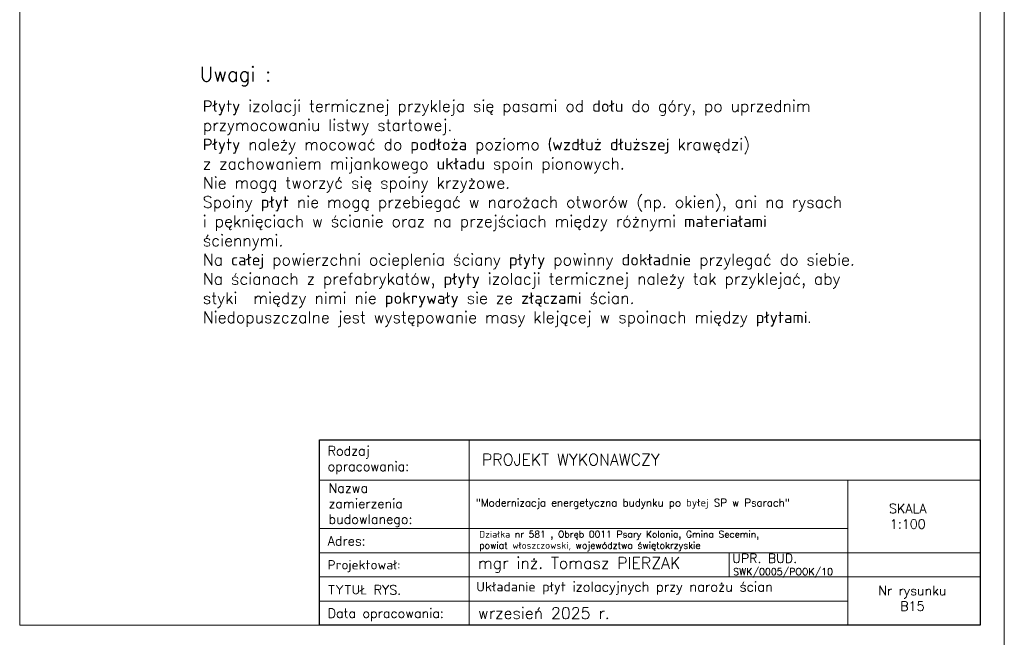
# Model space of a CAD drawing. Header units: millimetres. Extents: x 107252 to 132489, y 44218 to 60710.
# Tile 41 of 72: x 126239 to 128289, y 50133 to 51419. Entities that reach past the tile are written whole.
import ezdxf

# ---------------------------------------------------------------- set-up
doc = ezdxf.new("R2010")
doc.units = ezdxf.units.MM
doc.layers.add('cienka', color=3, linetype='Continuous', lineweight=18)
doc.layers.add('opisy', color=4, linetype='Continuous', lineweight=18)
doc.styles.add('KASIA', font='romans.shx', dxfattribs={"height": 20})
doc.styles.get("Standard").update_dxf_attribs({"font": 'GOTHIC.TTF'})

msp = doc.modelspace()

# ---------------------------------------------------------------- linework, layer by layer
at = {"layer": 'cienka', "color": 18, "true_color": 0x000000}
for p, q in [((128288.734, 53077.75), (128288.734, 50107.75)), ((128288.734, 50107.75), (128288.734, 53077.75)), ((128288.734, 50107.75), (128288.734, 53077.75)), ((126238.734, 50157.75), (126238.734, 53027.75)), ((126238.734, 50157.75), (126238.734, 53027.75)), ((128238.734, 53027.75), (128238.734, 50157.75)), ((127715.713, 50309.497), (127715.713, 50259.148)), ((127926.734, 50258.516), (128238.734, 50258.516)), ((128238.734, 50157.75), (126238.734, 50157.75))]:
    msp.add_line(p, q, dxfattribs=at)
at = {"layer": 'opisy', "color": 18, "linetype": 'Continuous', "lineweight": 0, "true_color": 0x000000, "flags": 128}
for points in [[(126863.024, 50157.75), (126863.024, 50544.047), (127174.313, 50544.013), (127174.313, 50157.716)], [(127962.734, 50460.047), (128238.734, 50460.047), (128238.734, 50308.864), (127962.734, 50308.864)]]:
    msp.add_lwpolyline(points, close=True, dxfattribs=at)
for points in [[(126863.024, 50544.03), (128238.734, 50544.03), (128238.734, 50460.047), (126863.024, 50460.047)], [(127902.734, 50544.03), (128238.734, 50544.03)], [(126863.024, 50359.264), (127962.734, 50359.264), (127962.734, 50208.116), (126863.024, 50208.116)], [(126863.024, 50308.864), (127962.734, 50308.864), (127962.734, 50258.516), (126863.024, 50258.516)], [(127902.734, 50308.864), (128238.734, 50308.864)], [(126863.024, 50258.516), (127962.734, 50258.516), (127962.734, 50208.133), (126863.024, 50208.133)], [(126899.024, 50208.133), (127962.734, 50208.133), (127962.734, 50157.75), (126899.024, 50157.75)]]:
    msp.add_lwpolyline(points, dxfattribs=at)
at = {"layer": 'opisy', "color": 18, "lineweight": 25, "true_color": 0x000000}
msp.add_lwpolyline([(126863.024, 50544.03), (128238.734, 50544.03), (128238.734, 50157.75), (126863.024, 50157.75)], close=True, dxfattribs=at)

# ---------------------------------------------------------------- texts
at = {"layer": 'cienka', "color": 18, "true_color": 0x000000, "attachment_point": 1}
for s, insert, char_height, width in [('{\\Fromans|c238;Uwagi :}', (126613.516, 51320.697), 30, 348.73836), ('\\pxt13.33333;{\\Fromans|c238;Płyty izolacji termicznej przykleja się pasami od dołu do góry, po uprzednim przymocowaniu listwy startowej. \\PPłyty należy mocować do podłoża poziomo (wzdłuż dłuższej krawędzi) ^Jz zachowaniem mijankowego układu spoin pionowych.  \\PNie mogą tworzyć się spoiny krzyżowe. \\PSpoiny płyt nie mogą przebiegać w narożach otworów (np. okien), ani na rysach  i pęknięciach w ścianie oraz na przejściach między różnymi materiałami ściennymi. ^JNa całej powierzchni ocieplenia ściany płyty powinny dokładnie przylegać do siebie. \\PNa ścianach z prefabrykatów, płyty izolacji termicznej należy tak przyklejać, aby styki  między nimi nie pokrywały sie ze złączami ścian. \\PNiedopuszczalne jest występowanie masy klejącej w spoinach między płytami.}', (126620.017, 51251.36), 24, 1467.77084)]:
    msp.add_mtext(s, dxfattribs=dict(at, insert=insert, char_height=char_height, width=width))
at = {"layer": 'opisy', "color": 18, "linetype": 'Continuous', "lineweight": 0, "true_color": 0x000000, "attachment_point": 4, "style": 'KASIA'}
for s, insert, char_height, width in [('\\A1;{\\H0.80952x;Rodzaj opracowania:}', (126879.85, 50501.761), 24, 141.54434), ('\\A1;\\pxql;PROJEKT WYKONAWCZY', (127201.201, 50502.841), 24, 946.31605), ('\\A1;\\pxql;{\\H0.80952x;Nazwa \\Pzamierzenia\\Pbudowlanego:}', (126881.668, 50408.063), 24, 141.54434), ('\\A1;\\pxsm1.5;"Modernizacja energetyczna budynku po byłej SP w Psarach"', (127188.31, 50410.563), 15.6, 766.2055), ('\\A1;\\pxqc;{\\H0.80952x;SKALA\\P1:100}', (127713.738, 50384.847), 24, 747.85817), ('\\A1;Działka nr 581 , Obręb 0011 Psary Kolonia, Gmina Secemin,\\Ppowiat włoszczowski, województwo świętokrzyskie', (127195.42, 50333.427), 14, 756.99257), ('\\A1;\\pxql;{\\H0.80952x;Adres:}', (126879.85, 50333.368), 24, 141.54434), ('\\A1;\\pxql;{\\H0.80952x;Projektował:}', (126879.85, 50280.89), 24, 747.85817), ('\\A1;mgr inż. Tomasz PIERZAK', (127192.692, 50283.581), 24, 747.85817), ('\\A1;UPR. BUD.', (127722.223, 50297.331), 19.2, 598.28653), ('\\A1;SWK/0005/POOK/10', (127724.229, 50267.039), 14.4, 448.7149), ('\\A1;Układanie płyt izolacyjnych przy narożu ścian', (127189.416, 50234.915), 20, 747.85817), ('\\A1;\\pxql;{\\H0.80952x;TYTUŁ RYS.}', (126879.85, 50231.685), 24, 747.85817), ('\\A1;\\pxqc;{\\H0.80952x;Nr rysunku\\PB15}', (127723.365, 50213.83), 24, 747.85817), ('\\A1;\\pxql;{\\H0.80952x;Data opracowania:}', (126879.85, 50179.647), 24, 747.85817), ('\\A1;wrzesień 2025 r.', (127192.692, 50182.971), 24, 747.85817)]:
    msp.add_mtext(s, dxfattribs=dict(at, insert=insert, char_height=char_height, width=width))

doc.saveas('drawing.dxf')
